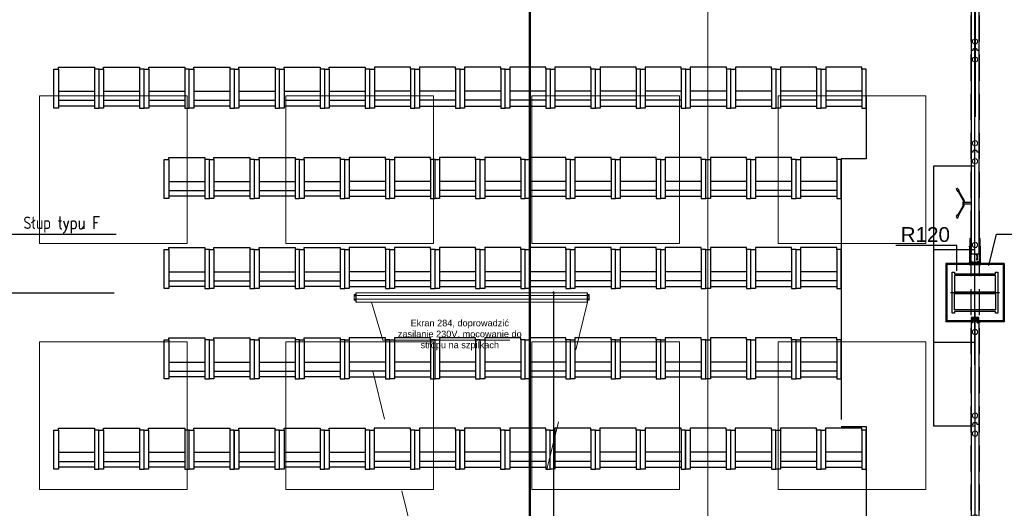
# Model space of a CAD drawing. Header units: centimetres. Extents: x -228435 to 111511, y -89367 to 428125.
# Tile 18 of 219: x -46181 to -34183, y 26372 to 32327. Entities that reach past the tile are written whole.
import ezdxf

# ---------------------------------------------------------------- set-up
doc = ezdxf.new("R2010")
doc.units = ezdxf.units.CM
doc.header["$LTSCALE"] = 50
doc.header["$PDMODE"] = 35
doc.header["$PDSIZE"] = 0.1
for name, pattern in [('0_II 10 sal$0$HIDDEN', [9.525, 6.35, -3.175]), ('DASHDOT', [25.4, 12.7, -6.35, 0, -6.35]), ('DASHDOT2', [12.7, 6.35, -3.175, 0, -3.175]), ('DIN_STRICHPUNKT', [10.7, 5, -2.5, 0.7, -2.5]), ('HIDDEN2', [4.7625, 3.175, -1.5875]), ('HIDDENX2', [19.05, 12.7, -6.35]), ('Kondygnacja -1$0$ACAD_ISO03W100', [30, 12, -18])]:
    doc.linetypes.add(name, pattern=pattern)
doc.layers.get('0').update_dxf_attribs({"color": 8})
doc.layers.get('DEFPOINTS').update_dxf_attribs({"color": 8})
for name, color, linetype in [('0_II 10 sal$0$ARCH_SIEDZENIA', 8, 'Continuous'), ('0_II 10 sal$0$ARCH_WYPOSAŻENIE_INNE', 8, 'Continuous'), ('0_II 10 sal$0$ARCH_ŚCIANY_PRZESUWNE', 8, 'Continuous'), ('3', 8, 'Continuous'), ('ACHSEN', 8, 'DIN_STRICHPUNKT'), ('ARCH_GK', 8, 'Continuous'), ('ARCH_INFO_KŁADY ŚCIAN', 8, 'HIDDEN2'), ('ARCH_INFO_ODPORNOŚĆ OGNIOWA', 8, 'Continuous'), ('ARCH_INFO_OPISY', 8, 'Continuous'), ('ARCH_INFO_OSIE_IST', 8, 'DASHDOT2'), ('ARCH_SZYNY', 8, 'Continuous'), ('HUFCOR', 8, 'Continuous'), ('Kondygnacja +0$0$ARCH_GK', 8, 'Continuous'), ('Kondygnacja +0$0$ARCH_INFO_ODPORNOŚĆ OGNIOWA', 8, 'Continuous'), ('Kondygnacja +0$0$ARCH_STAL_IST', 8, 'Continuous'), ('Kondygnacja +0$0$ARCH_ŚCIANY_PRZESUWNE', 8, 'Continuous'), ('KÖRPERKANTE', 8, 'Continuous'), ('Osie rzutów$0$ARCH_INFO_OSIE_OPISY_IST', 8, 'Continuous'), ('PANELE', 8, 'Continuous'), ('SCHRAFFUR', 8, 'Continuous'), ('tabela', 8, 'Continuous'), ('VOLL', 8, 'Continuous')]:
    doc.layers.add(name, color=color, linetype=linetype)
for name, color, linetype, lineweight in [('2', 8, 'Continuous', 0), ('ARCH_LINIE PRZEKROJOWE', 8, 'Continuous', 25), ('ARCH_SUFITY_PODWIESZANE', 8, 'HIDDENX2', 9), ('SYSTEMY AV', 8, 'Continuous', 13), ('Wymiary', 8, 'Continuous', 15)]:
    doc.layers.add(name, color=color, linetype=linetype, lineweight=lineweight)
doc.layers.get('HUFCOR').off()
doc.styles.add('-1 sale konferencyjne$0$Arial', font='ARIAL.TTF')
doc.styles.add('Arial', font='ARIAL.TTF')
doc.styles.add('Kondygnacja +0$0$Arial', font='ARIAL.TTF')
doc.styles.add('Kondygnacja +0$0$Standard', font='txt')
doc.styles.add('Romans', font='Romans.shx')
doc.styles.add('ROMANS-50-CM', font='romans.shx', dxfattribs={"width": 0.8, "height": 10})
doc.linetypes.add('SZYNA_LINE', pattern='A,12.7,-7.75,["SZYNA",Standard,S=2.54,R=0,X=-5.95,Y=-1.27],-7.75', length=28.2)
doc.dimstyles.new('ISO-25', dxfattribs={"dimtxt": 2.5, "dimasz": 2.5, "dimexe": 1.25, "dimexo": 0.625, "dimtad": 1, "dimtxsty": 'Standard', "dimcen": 2.5, "dimadec": 0, "dimazin": 0, "dimtfac": 1, "dimtmove": 0, "dimatfit": 3, "dimfxl": 0, "dimarcsym": 0})
doc.dimstyles.new('Kondygnacja +0$0$ISO-25', dxfattribs={"dimtxt": 2.5, "dimasz": 2.5, "dimexe": 1.25, "dimexo": 0.625, "dimtad": 1, "dimtxsty": 'Kondygnacja +0$0$Standard', "dimcen": 2.5, "dimadec": 0, "dimazin": 0, "dimtfac": 1, "dimtmove": 0, "dimatfit": 3, "dimfxl": 0, "dimarcsym": 0})
doc.dimstyles.new('Wymiary 1-200', dxfattribs={"dimtxt": 22, "dimasz": 20, "dimexe": 10, "dimexo": 0, "dimgap": 8, "dimtad": 1, "dimrnd": 0.5, "dimzin": 12, "dimdsep": 46, "dimtxsty": 'Romans', "dimblk": 'OBLIQUE', "dimcen": 0.5, "dimdle": 15, "dimclrt": 55, "dimazin": 0, "dimtfac": 1, "dimtmove": 1, "dimatfit": 3, "dimfxl": 0, "dimtolj": 1, "dimtzin": 0, "dimarcsym": 0})

# ---------------------------------------------------------------- blocks, each defined once
blk = doc.blocks.new('Linie przekrojowe')
at = {"layer": 'ARCH_LINIE PRZEKROJOWE', "linetype": 'DASHDOT', "ltscale": 5, "const_width": 3, "flags": 128}
blk.add_lwpolyline([(8110, 12660), (8110, 5500), (8760, 5500), (8760, 5178.6)], dxfattribs=at)
blk = doc.blocks.new('SU Lampy kwadratowe +0')
at = {"layer": 'ARCH_SUFITY_PODWIESZANE', "ltscale": 2.5}
for points in [[(7520, 7640), (7700, 7640), (7700, 7460), (7520, 7460)], [(7820, 7640), (8000, 7640), (8000, 7460), (7820, 7460)], [(8120, 7640), (8300, 7640), (8300, 7460), (8120, 7460)], [(8420, 7640), (8600, 7640), (8600, 7460), (8420, 7460)], [(7520, 7340), (7700, 7340), (7700, 7160), (7520, 7160)], [(7820, 7340), (8000, 7340), (8000, 7160), (7820, 7160)], [(8120, 7340), (8300, 7340), (8300, 7160), (8120, 7160)], [(8420, 7340), (8600, 7340), (8600, 7160), (8420, 7160)]]:
    blk.add_lwpolyline(points, close=True, dxfattribs=at)
blk = doc.blocks.new('Linie kładów 0')
at = {"layer": 'ARCH_INFO_KŁADY ŚCIAN', "ltscale": 10, "const_width": 1}
blk.add_lwpolyline([(8334.5, 5618.7), (8334.5, 11674.1)], dxfattribs=at)
blk = doc.blocks.new('Kondygnacja +0$0$_Dot')
at = {"color": 0, "linetype": 'ByBlock', "lineweight": -2}
blk.add_line((-0.5, 0), (-1, 0), dxfattribs=at)
at = {"color": 0, "linetype": 'ByBlock', "const_width": 0.5}
blk.add_lwpolyline([(-0.25, 0, 1), (0.25, 0, 1)], format="xyb", close=True, dxfattribs=at)
blk = doc.blocks.new('A$C50B549AF')
at = {"layer": 'ARCH_SZYNY', "linetype": 'SZYNA_LINE', "ltscale": 2.5}
for p, q in [((2411.5, 2435.9, 630), (2411.5, 3577.4, 630)), ((2411.5, 2554.6, 630), (2360.8, 2554.6, 888.8)), ((2360.8, 2554.6, 888.8), (2360.8, 2237.6, 888.8)), ((2411.5, 2452.6, 630), (2360.8, 2452.6, 888.8)), ((2411.5, 2377.4, 630), (2411.5, 1235.9, 630)), ((2411.5, 2339.6, 630), (2360.8, 2339.6, 888.8)), ((2411.5, 2237.6, 630), (2360.8, 2237.6, 888.8))]:
    blk.add_line(p, q, dxfattribs=at)
blk = doc.blocks.new('*U520')
at = {"layer": 'PANELE'}
for points in [[(0, 0), (0, -21), (-14, -21)], [(0, 0), (1240, 0)], [(1240, 0), (1240, -21), (1226, -21)], [(-14, -76), (0, -76), (0, -97)], [(0, -97), (1240, -97)], [(1226, -76), (1240, -76), (1240, -97)]]:
    blk.add_lwpolyline(points, dxfattribs=at)
for centre in [(24, -48), (1264, -48)]:
    blk.add_arc(centre, 46.5, 143.7563, 216.2437, dxfattribs=at)
at = {"layer": 'Wymiary'}
for centre in [(110, -48), (1130, -48)]:
    blk.add_circle(centre, 32, dxfattribs=at)
blk = doc.blocks.new('BEDIENHEBEL')
at = {"layer": 'KÖRPERKANTE'}
for p, q in [((-10, -85), (-10, 0)), ((-10, 0), (10, 0)), ((10, -85), (10, 0)), ((-145, -149), (-38, -87)), ((-140, -158), (-33, -96)), ((-31, -85), (-10, -85)), ((-31, -95), (-10, -95)), ((-10, -95), (-10, -100)), ((-10, -100), (10, -100)), ((31, -85), (10, -85)), ((31, -95), (10, -95)), ((10, -95), (10, -100)), ((140, -158), (33, -96)), ((145, -149), (38, -87)), ((-173, -156), (-148, -147)), ((-160, -178), (-140, -161)), ((-139, -159), (-146, -147)), ((139, -159), (146, -147)), ((160, -178), (140, -161)), ((173, -156), (148, -147))]:
    blk.add_line(p, q, dxfattribs=at)
for centre, radius, start, end in [((-31, -100), 15, 90, 120), ((-31, -100), 5, 90, 120), ((-15, -90), 7.25, 316.3972, 43.6028), ((15, -90), 7.25, 136.3972, 223.6028), ((31, -100), 15, 60, 90), ((31, -100), 5, 60, 90), ((-167, -167), 12.5, 120, 300), ((-147, -148), 1, 30, 120), ((-140, -160), 1, 300, 30), ((140, -160), 1, 150, 240), ((147, -148), 1, 60, 150), ((167, -167), 12.5, 240, 60)]:
    blk.add_arc(centre, radius, start, end, dxfattribs=at)
blk = doc.blocks.new('*U522')
at = {"layer": 'PANELE'}
for points in [[(0, 0), (0, -21), (-14, -21)], [(0, 0), (1240, 0)], [(1050, -97), (1050, -112), (1240, -112), (1240, 15), (1050, 15), (1050, 0)], [(-14, -76), (0, -76), (0, -97)], [(0, -97), (1240, -97)]]:
    blk.add_lwpolyline(points, dxfattribs=at)
blk.add_arc((24, -48), 46.5, 143.7563, 216.2437, dxfattribs=at)
at = {"layer": 'Wymiary'}
for centre in [(110, -48), (1130, -48)]:
    blk.add_circle(centre, 32, dxfattribs=at)
at = {"layer": 'PANELE'}
blk.add_blockref('BEDIENHEBEL', (620, -97), dxfattribs=at)
blk = doc.blocks.new('SE2')
at = {"linetype": 'Continuous', "ltscale": 25.4}
for p, q in [((-906, 1326), (-906, 1248)), ((-906, 1248), (-906, 1248)), ((-885, 1332), (-900, 1332)), ((-900, 1242), (-885, 1242)), ((-900, 1242), (-885, 1242)), ((-900, 1242), (-900, 1242)), ((-897, 1321), (-897, 1313)), ((-897, 1261), (-897, 1253)), ((-890, 1313), (-890, 1321)), ((-890, 1253), (-890, 1261)), ((-885, 1242), (-885, 1332)), ((-882, 1242), (-882, 1242)), ((-882, 1242), (-880, 1242)), ((-882, 1242), (-880, 1242)), ((-880, 1360), (-880, 1332)), ((-878, 1360), (-880, 1360)), ((-880, 1332), (-880, 1242)), ((-878, 1316), (-880, 1316)), ((-878, 1259), (-880, 1259)), ((-880, 1242), (-880, 1215)), ((-880, 1215), (-878, 1215)), ((-878, 1316), (-878, 1360)), ((2678, 1360), (-878, 1360)), ((-878, 1316), (-878, 1360)), ((-878, 1285), (-878, 1316)), ((2678, 1316), (-878, 1316)), ((-878, 1259), (-878, 1285)), ((2678, 1259), (-878, 1259)), ((-878, 1215), (-878, 1259)), ((-878, 1215), (2678, 1215)), ((2678, 1316), (2678, 1360)), ((2678, 1360), (2678, 1316)), ((2680, 1360), (2678, 1360)), ((2678, 1285), (2678, 1316)), ((2680, 1316), (2678, 1316)), ((2678, 1285), (2678, 1259)), ((2678, 1259), (2678, 1215)), ((2680, 1259), (2678, 1259)), ((2678, 1215), (2680, 1215)), ((2680, 1332), (2680, 1360)), ((2680, 1242), (2680, 1332)), ((2680, 1215), (2680, 1242)), ((2682, 1242), (2680, 1242)), ((2680, 1242), (2682, 1242)), ((2682, 1242), (2682, 1242)), ((2685, 1332), (2685, 1242)), ((2700, 1332), (2685, 1332)), ((2685, 1242), (2700, 1242)), ((2685, 1242), (2700, 1242)), ((2698, 1321), (2690, 1321)), ((2690, 1321), (2690, 1321)), ((2698, 1321), (2690, 1321)), ((2690, 1314), (2698, 1314)), ((2698, 1261), (2690, 1261)), ((2690, 1261), (2690, 1261)), ((2698, 1261), (2690, 1261)), ((2690, 1254), (2698, 1254)), ((2698, 1321), (2698, 1321)), ((2698, 1261), (2698, 1261)), ((2700, 1242), (2700, 1242)), ((2706, 1248), (2706, 1326)), ((2706, 1248), (2706, 1248))]:
    blk.add_line(p, q, dxfattribs=at)
for centre, radius, start, end in [((-900, 1326), 6, 90, 180), ((-900, 1248), 6, 180, 270), ((-900, 1248), 6, 180, 270), ((-894, 1321), 3.5, 0, 180), ((-894, 1321), 3.5, 0, 180), ((-894, 1313), 3.5, 180, 360), ((-894, 1261), 3.5, 0, 180), ((-894, 1261), 3.5, 0, 180), ((-894, 1253), 3.5, 180, 360), ((2690, 1317), 3.5, 90, 180), ((2690, 1317), 3.5, 90, 270), ((2690, 1257), 3.5, 90, 180), ((2690, 1257), 3.5, 90, 270), ((2698, 1317), 3.5, 0, 90), ((2698, 1317), 3.5, 270, 90), ((2698, 1257), 3.5, 0, 90), ((2698, 1257), 3.5, 270, 90), ((2700, 1326), 6, 0, 90), ((2700, 1248), 6, 270, 360), ((2700, 1248), 6, 270, 360)]:
    blk.add_arc(centre, radius, start, end, dxfattribs=at)
for centre, major_axis, start_param, end_param in [((-885, 1332), (-5, 0), 3.141593, 4.712389), ((-885, 1242), (5, 0), 0, 1.570796), ((-885, 1242), (3, 0), 0, 1.570796), ((2685, 1332), (-5, 0), 4.712389, 6.283185), ((2685, 1242), (5, 0), 1.570796, 3.141593), ((2685, 1242), (3, 0), 1.570796, 3.141593)]:
    blk.add_ellipse(centre, major_axis=major_axis, ratio=0.000014, start_param=start_param, end_param=end_param, dxfattribs=at)
blk = doc.blocks.new('0_II 10 sal$0$Miejsce_siedzące_2d')
at = {"color": 0, "linetype": 'ByBlock', "lineweight": -2}
for p, q in [((-26.4, 27.1), (26.4, 27.1)), ((-26.4, 12.5), (26.4, 12.5))]:
    blk.add_line(p, q, dxfattribs=at)
for points in [[(-26.4, 62.7), (-26.4, 0), (-33, 0), (-33, 62.7), (-26.4, 62.7), (-26.4, 66), (26.4, 66), (26.4, 62.7), (26.4, 0), (33, 0), (33, 62.7), (26.4, 62.7)], [(26.4, 3.3), (-26.4, 3.3)]]:
    blk.add_lwpolyline(points, dxfattribs=at)
blk = doc.blocks.new('VERT-NEU')
at = {"layer": 'KÖRPERKANTE'}
for p, q in [((-25, 48), (-36, 48)), ((-36, 48), (-36, 46)), ((-34, 46), (-36, 46)), ((-36, 31), (-34, 31)), ((-36, 29), (-36, 31)), ((-21, 29), (-36, 29)), ((-34, 31), (-34, 46)), ((-30, 46), (-30, 33)), ((-25, 46), (-30, 46)), ((-30, 33), (-6, 33)), ((-23, 47), (-23, 47)), ((-13, 21), (-21, 29)), ((-14, 25), (-11, 22)), ((-9, 29), (-13, 29)), ((-11, 21), (-11, 21)), ((-8, 19), (-8, 28)), ((0, 26), (-6, 33)), ((-6, 19), (-6, 26)), ((-5, 26), (-3, 24)), ((-3, 24), (-3, 0)), ((-3, -24), (-3, 0)), ((7, 26), (0, 26)), ((0, 23), (0, 0)), ((0, 23), (5, 23)), ((0, -23), (0, 0)), ((5, 21), (5, 23)), ((8, 21), (5, 21)), ((8, 25), (8, 21)), ((-21, -29), (-36, -29)), ((-36, -29), (-36, -31)), ((-36, -31), (-34, -31)), ((-36, -46), (-36, -48)), ((-34, -46), (-36, -46)), ((-25, -48), (-36, -48)), ((-34, -31), (-34, -46)), ((-30, -33), (-6, -33)), ((-30, -46), (-30, -33)), ((-25, -46), (-30, -46)), ((-23, -47), (-23, -47)), ((-13, -21), (-21, -29)), ((-14, -25), (-11, -22)), ((-9, -29), (-13, -29)), ((-8, -19), (-8, -28)), ((-6, -19), (-6, -26)), ((-6, -33), (0, -26)), ((-5, -26), (-3, -24)), ((0, -23), (5, -23)), ((7, -26), (0, -26)), ((8, -21), (5, -21)), ((5, -21), (5, -23)), ((8, -25), (8, -21))]:
    blk.add_line(p, q, dxfattribs=at)
at = {"layer": 'KÖRPERKANTE', "linetype": 'ByBlock'}
for p, q in [((2, -23), (3, -23)), ((2, -26), (3, -26))]:
    blk.add_line(p, q, dxfattribs=at)
at = {"layer": 'KÖRPERKANTE'}
for centre, radius, start, end in [((-25, 47), 1.2, 360, 90), ((-25, 47), 1.2, 270, 360), ((-13, 27), 2, 90, 225), ((-12, 22), 1.12, 225, 315), ((-12, 22), 1.12, 315, 45), ((-9, 28), 0.5, 360, 90), ((-7, 19), 1, 180, 360), ((-6, 26), 0.5, 45, 180), ((7, 25), 0.762, 0, 90), ((-25, -47), 1.2, 0, 90), ((-25, -47), 1.2, 270, 0), ((-13, -27), 2, 135, 270), ((-12, -22), 1.12, 45, 135), ((-12, -22), 1.12, 315, 45), ((-9, -28), 0.5, 270, 0), ((-7, -19), 1, 0, 180), ((-6, -26), 0.5, 180, 315), ((7, -25), 0.762, 270, 0)]:
    blk.add_arc(centre, radius, start, end, dxfattribs=at)
blk = doc.blocks.new('hufcor detal 1')
at = {"layer": 'VOLL'}
h = blk.add_hatch(color=256, dxfattribs=at)
h.paths.add_polyline_path([(-5.8, -6.1), (-5.8, -3.2, 0.427595), (-6.4, -2.6, 0.427595), (-7, -3.2), (-7, -6.4), (-5.5, -10.4, -0.519458), (-5.6, -10.6), (-6.5, -10.6, 0.414214), (-7, -11.1), (-7, -16.5), (-5.9, -16.5), (-5.9, -11.5), (-4.7, -11.5), (-4.7, -12.6), (-4.1, -12.6), (-4.1, -10.9)])
h.paths.add_polyline_path([(-5.9, -16.5), (-7, -16.5), (-7, -21.9, 0.414214), (-6.5, -22.4), (-5.6, -22.4, -0.519458), (-5.5, -22.6), (-7, -26.6), (-7, -29.8, 0.427595), (-6.4, -30.4, 0.427595), (-5.8, -29.8), (-5.8, -26.9), (-4.1, -22.1), (-4.1, -20.4), (-4.7, -20.4), (-4.7, -21.5), (-5.9, -21.5)])
at = {"layer": 'ACHSEN', "ltscale": 5}
blk.add_line((261.6, -16.5), (-60.4, -16.5), dxfattribs=at)
at = {"layer": 'ARCH_GK', "linetype": 'Continuous', "lineweight": -3}
blk.add_line((0, 0), (-6.2, 0), dxfattribs=at)
for points in [[(-10, 0), (0, 0)], [(-6.2, 17.9), (-3.7, 17.9), (-3.3, 19.6), (-3.1, 17.9)], [(-6.2, 0), (-6.2, 17.9)], [(0, 17.9), (-2.5, 17.9), (-2.8, 16.1), (-3.1, 17.9)], [(0, 0), (0, 17.9)], [(-6.2, -33), (-6.2, -50.9)], [(-6.2, -50.9), (-3.7, -50.9), (-3.3, -52.6), (-3.1, -50.9)], [(0, -50.9), (-2.5, -50.9), (-2.8, -49.1), (-3.1, -50.9)], [(0, -33), (0, -50.9)]]:
    blk.add_lwpolyline(points, dxfattribs=at)
at = {"layer": 'KÖRPERKANTE'}
for p, q in [((-7, -3.2), (-7, -6.4)), ((-5.5, -10.4), (-7, -6.4)), ((-7, -11.1), (-7, -21.9)), ((-7, -26.6), (-5.5, -22.6)), ((-7, -29.8), (-7, -26.6)), ((-6.5, -10.6), (-5.6, -10.6)), ((-6.5, -22.4), (-5.6, -22.4)), ((-6.4, -2.6), (-6.4, -2.6)), ((-6.4, -30.4), (-6.4, -30.4)), ((-5.9, -11.5), (-5.9, -21.5)), ((-4.7, -11.5), (-5.9, -11.5)), ((-5.9, -21.5), (-4.7, -21.5)), ((-5.8, -3.2), (-5.8, -6.1)), ((-5.8, -6.1), (-4.1, -10.9)), ((-4.1, -22.1), (-5.8, -26.9)), ((-5.8, -29.8), (-5.8, -26.9)), ((-4.7, -12.6), (-4.7, -11.5)), ((-4.1, -12.6), (-4.7, -12.6)), ((-4.1, -20.4), (-4.7, -20.4)), ((-4.7, -21.5), (-4.7, -20.4)), ((-4.1, -12.6), (-4.1, -10.9)), ((-4.1, -22.1), (-4.1, -20.4))]:
    blk.add_line(p, q, dxfattribs=at)
for centre, radius, start, end in [((-6.4, -3.2), 0.55, 90, 180), ((-6.5, -11.1), 0.55, 90, 180), ((-6.5, -21.9), 0.55, 180, 270), ((-6.4, -29.8), 0.55, 180, 270), ((-6.4, -3.2), 0.55, 0, 90), ((-6.4, -29.8), 0.55, 270, 0), ((-5.6, -10.5), 0.1, 270, 19.8), ((-5.6, -22.5), 0.1, 340.2, 90)]:
    blk.add_arc(centre, radius, start, end, dxfattribs=at)
at = {"layer": 'VOLL'}
for p, q in [((3.9, 6.5), (3.9, 0.5)), ((3.9, -39.5), (3.9, -33.5))]:
    blk.add_line(p, q, dxfattribs=at)
at = {"layer": 'VOLL', "xscale": -0.5, "yscale": 0.5000000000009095, "zscale": 0.5000000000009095}
blk.add_blockref('VERT-NEU', (-11.2, -16.5), dxfattribs=at)
blk = doc.blocks.new('CLOSURE')
at = {"color": 7, "linetype": 'Continuous'}
for p, q in [((-2, 0), (-9, 0)), ((-2, 0), (-2, -1)), ((-10, -1), (-10, -2)), ((-10, -34), (-10, -40)), ((-9, -3), (-8, -3)), ((-8, -33), (-9, -33)), ((-9, -41), (-3, -41)), ((-8, -7), (-8, -7)), ((-8, -30), (-8, -30)), ((-8, -39), (-8, -36)), ((-8, -36), (177, -36)), ((-3, -39), (-8, -39)), ((-2, -1), (-2, -2)), ((-2, -12), (-2, -17)), ((-2, -17), (-1, -18)), ((-1, -18), (-2, -19)), ((-2, -19), (-2, -24)), ((-2, -40), (-2, -40)), ((-1, -3), (0, -3)), ((0, -29), (0, -3)), ((0, -34), (0, -32)), ((150, -34), (0, -34)), ((5, -30), (1, -30)), ((1, -31), (5, -31)), ((6, -31), (6, -31)), ((146, -30), (146, -31)), ((153, -30), (147, -30)), ((147, -31), (151, -31)), ((153, -31), (153, -30)), ((156, -30), (156, -31)), ((163, -34), (159, -34)), ((166, -31), (166, -30)), ((168, -30), (168, -31)), ((179, -34), (172, -34)), ((172, -40), (172, -40)), ((177, -39), (173, -39)), ((173, -41), (179, -41)), ((177, -36), (177, -39)), ((180, -40), (180, -35))]:
    blk.add_line(p, q, dxfattribs=at)
for centre, radius, start, end in [((-9, -1), 1.2, 90, 180), ((-9, -2), 1, 180, 270), ((-9, -34), 1, 90, 180), ((-9, -40), 1, 180, 270), ((-8, -8), 1, 90, 217.5752), ((-5, -5), 5.01, 217.5752, 275.7303), ((-5, -31), 5.01, 84.2699, 140.5242), ((-8, -29), 1, 140.5242, 270), ((-8, -2), 1, 270, 314.9442), ((-8, -8), 1, 40.708, 90), ((-8, -29), 1, 270, 317.1564), ((-8, -34), 1, 42.8436, 90), ((-5, -5), 2.75, 220.708, 134.9442), ((-5, -31), 2.75, 222.8436, 137.1564), ((-4, -12), 2, 0, 95.7303), ((-4, -24), 2, 264.2699, 0), ((-3, -40), 1, 0, 90), ((-3, -40), 1, 270, 0), ((-1, -2), 1, 180, 270), ((1, -29), 1, 180, 270), ((1, -32), 1, 90, 180), ((5, -31), 0.5, 0, 90), ((5, -31), 0.5, 270, 0), ((147, -30), 0.5, 90, 180), ((147, -31), 0.5, 180, 270), ((150, -33), 1, 270, 3.2641), ((151, -32), 0.5, 341.3143, 90), ((155, -33), 3.4, 161.3143, 183.2641), ((153, -30), 0.5, 0, 90), ((152, -31), 1, 323.1301, 0), ((155, -33), 1.75, 143.1301, 36.8699), ((156, -30), 0.5, 54.1117, 180), ((157, -31), 1, 180, 216.8699), ((155, -33), 3.4, 356.7359, 54.1117), ((159, -33), 1, 176.7359, 270), ((163, -33), 1, 270, 3.2641), ((167, -33), 3.4, 125.8883, 183.2641), ((165, -30), 0.5, 0, 125.8883), ((167, -33), 1.75, 143.1301, 36.8699), ((165, -31), 1, 323.1301, 0), ((169, -30), 0.5, 54.1117, 180), ((169, -31), 1, 180, 216.8699), ((167, -33), 3.4, 356.7359, 54.1117), ((172, -33), 1, 176.7359, 270), ((173, -40), 1, 90, 180), ((173, -40), 1, 180, 270), ((179, -35), 1, 0, 90), ((179, -40), 1, 270, 0)]:
    blk.add_arc(centre, radius, start, end, dxfattribs=at)
blk = doc.blocks.new('hufcor detal 2')
at = {"layer": 'SCHRAFFUR'}
h = blk.add_hatch(dxfattribs=at)
h.set_pattern_fill('ANSI34', color=256, scale=10, style=0)
h.set_pattern_definition([(45, (-9731.639, 331.908), (-5.303301, 5.303301), []), (45, (-9729.871, 331.908), (-5.303301, 5.303301), []), (45, (-9728.1034, 331.908), (-5.303301, 5.303301), []), (45, (-9726.3356, 331.908), (-5.303301, 5.303301), [])])
h.paths.add_polyline_path([(-4.1, 11.6), (-8.1, 11.6), (-8.1, 0.6), (-4.1, 0.6)])
h.paths.add_polyline_path([(-4.1, 0.6), (-8.1, 0.6), (-8.1, -10.4), (-4.1, -10.4)])
at = {"layer": 'VOLL'}
for points in [[(-5.3, 30), (-97.9, 30), (-97.9, 31.2), (-5.3, 31.2)], [(-5.3, -29.9), (-5.3, -28.7), (-97.9, -28.7), (-97.9, -29.9)]]:
    blk.add_hatch(color=256, dxfattribs=at).paths.add_polyline_path(points)
at = {"layer": '2'}
for p, q in [((-96.6, 25.3), (-96.6, 25.2)), ((-93.3, 27.5), (-93.5, 26.6)), ((-92.7, 27.4), (-93, 26.3)), ((-86.8, 27.4), (-86.5, 26.3)), ((-86.2, 27.5), (-86, 26.6)), ((-82.9, 25.3), (-82.9, 25.2))]:
    blk.add_line(p, q, dxfattribs=at)
for centre, radius, start, end in [((-96.5, 25.2), 0.15, 81.6479, 164.0608), ((-96.5, 25.2), 0.15, 164.0608, 254.4521), ((-95.7, 27.8), 2.49, 252.0018, 332.2702), ((-95.4, 27.5), 2.67, 245.6965, 334.3626), ((-92.9, 28.1), 0.8, 285.0434, 236.2841), ((-86.6, 28.1), 0.8, 303.7159, 254.9566), ((-84.1, 27.5), 2.67, 205.6374, 294.3035), ((-83.8, 27.8), 2.49, 207.7298, 287.9982), ((-83, 25.2), 0.15, 15.9392, 98.3521), ((-83, 25.2), 0.15, 285.5479, 15.9392)]:
    blk.add_arc(centre, radius, start, end, dxfattribs=at)
at = {"layer": '3'}
for centre, radius, start, end in [((-11.1, -0.1), 11.1, 308.9452, 51.0548), ((-11, -0.1), 10.6, 310.6017, 49.3983)]:
    blk.add_arc(centre, radius, start, end, dxfattribs=at)
at = {"layer": 'ACHSEN', "ltscale": 5}
blk.add_line((53.1, 0.6), (-268.8, 0.6), dxfattribs=at)
at = {"layer": 'ARCH_GK', "linetype": 'Continuous', "lineweight": -3}
for p, q in [((0.3, 17.1), (0.3, 35)), ((0.3, 35), (0.3, -33.7))]:
    blk.add_line(p, q, dxfattribs=at)
for points in [[(0.3, 35), (2.7, 35), (3, 36.7), (3.3, 35)], [(6.4, 35), (3.9, 35), (3.5, 33.3), (3.3, 35)], [(6.3, 17.1), (6.3, 35)], [(6.3, 35), (6.3, -33.7)], [(0.3, -33.7), (2.7, -33.7), (3, -35.5), (3.3, -33.7)], [(6.4, -33.7), (3.9, -33.7), (3.5, -32), (3.3, -33.7)]]:
    blk.add_lwpolyline(points, dxfattribs=at)
at = {"layer": 'VOLL'}
for p, q in [((-96.8, 31.2), (-6.5, 31.2)), ((-8.1, 11.6), (-8.1, -10.4)), ((-8.1, 11.6), (-4.1, 11.6)), ((-4.1, 11.6), (-4.1, -10.4)), ((-48.1, -6.8), (-53, -10.2)), ((-48.1, -13.6), (-53, -10.2)), ((-48.1, -9.2), (-48.1, -6.8)), ((-48.1, -9.2), (-23.8, -9.2)), ((-48.1, -11.2), (-23.8, -11.2)), ((-48.1, -11.2), (-48.1, -13.6)), ((-23.8, -6.8), (-18.8, -10.2)), ((-23.8, -9.2), (-23.8, -6.8)), ((-23.8, -13.6), (-18.8, -10.2)), ((-23.8, -11.2), (-23.8, -13.6)), ((-8.1, -10.4), (-4.1, -10.4))]:
    blk.add_line(p, q, dxfattribs=at)
for points in [[(-3, 27.1), (-5.7, 27.1, -7.740139), (-5.7, 27.7), (-3, 27.7, -0.445604), (-3, 14), (-5.7, 14, -7.740139), (-5.7, 14.6), (-3, 14.6, 0.483874)], [(-3, -25.9), (-5.7, -25.9, 7.740139), (-5.7, -26.4), (-3, -26.4, 0.445604), (-3, -12.7), (-5.7, -12.7, 7.740139), (-5.7, -13.3), (-3, -13.3, -0.406168)]]:
    blk.add_lwpolyline(points, format="xyb", close=True, dxfattribs=at)
blk.add_lwpolyline([(-97.9, -28.7), (-5.3, -28.7), (-5.3, -29.9), (-97.9, -29.9)], close=True, dxfattribs=at)
at = {"layer": 'VOLL', "xscale": 0.5, "yscale": 0.5000000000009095, "zscale": 0.5000000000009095, "rotation": 180}
blk.add_blockref('CLOSURE', (-9.3, 11.7), dxfattribs=at)
at = {"layer": 'VOLL', "xscale": -0.5, "yscale": 0.5000000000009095, "zscale": 0.5000000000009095}
blk.add_blockref('CLOSURE', (-9.3, -10.4), dxfattribs=at)
blk = doc.blocks.new('_Oblique')
at = {"color": 0, "linetype": 'ByBlock', "lineweight": -2}
blk.add_line((-0.5, -0.5), (0.5, 0.5), dxfattribs=at)
blk = doc.blocks.new('*D1207')
at = {"layer": 'DEFPOINTS', "color": 0, "lineweight": 40}
for p in [(-40370, 29000, 6300), (-39673, 29000), (-40370, 22970, 6300)]:
    blk.add_point(p, dxfattribs=at)
at = {"layer": 'SYSTEMY AV', "color": 0, "lineweight": -2}
for p, q in [((-39673, 22955), (-39673, 29015)), ((-39666, 29000), (-39663, 29000)), ((-39666, 22970), (-39663, 22970))]:
    blk.add_line(p, q, dxfattribs=at)
at = {"layer": 'SYSTEMY AV', "color": 0, "lineweight": -2, "xscale": 20, "yscale": 20, "zscale": 20}
for p, rotation in [((-39673, 29000), 90), ((-39673, 22970), 270)]:
    blk.add_blockref('_Oblique', p, dxfattribs=dict(at, rotation=rotation))
at = {"layer": 'SYSTEMY AV', "color": 55, "lineweight": 40, "insert": (-39692, 25985), "char_height": 22, "attachment_point": 5, "rotation": 90, "style": 'Romans'}
blk.add_mtext('\\A1;6030', dxfattribs=at)
blk = doc.blocks.new('Osie rzutów')
at = {"layer": 'ARCH_INFO_OSIE_IST', "ltscale": 10}
for p, q in [((8060, 12510), (8060, 4623.3)), ((8660, 12510), (8660, 4623.3)), ((8660, 7370), (8660, 7430)), ((4436, 7400), (15156.5, 7400)), ((8690, 7400), (8630, 7400))]:
    blk.add_line(p, q, dxfattribs=at)

msp = doc.modelspace()

# ---------------------------------------------------------------- linework, layer by layer
at = {"layer": '0_II 10 sal$0$ARCH_WYPOSAŻENIE_INNE', "linetype": '0_II 10 sal$0$HIDDEN', "ltscale": 10, "elevation": 7230}
msp.add_lwpolyline([(-54189.42803, 18325.58237), (-54189.42803, 36150.00781), (-48370.0026, 36150.00781), (-48370.0026, 36150.00781), (-44940.0026, 36150.00781), (-44940.0026, 36150.00781), (-36690.0026, 36150.00781), (-36690.0026, 36150.00781), (-35865.0026, 36150.00781), (-35865.57717, 30630.58237), (-36170.57717, 30630.58237), (-36170.57717, 27369.43324), (-35865.57717, 27369.43324), (-35865.57717, 18630.58237), (-36170.57717, 18630.58237), (-36170.57717, 18325.58237), (-44909.42803, 18325.58237), (-44909.42803, 18630.58237), (-48170.57717, 18630.58237), (-48170.57717, 18325.58237)], close=True, dxfattribs=at)
at = {"layer": '0_II 10 sal$0$ARCH_ŚCIANY_PRZESUWNE', "linetype": '0_II 10 sal$0$HIDDEN', "lineweight": -3, "elevation": 630}
for points in [[(-34590, 40950), (-34590, 17048.18007)], [(-34490, 40950), (-34490, 17048.18007)]]:
    msp.add_lwpolyline(points, dxfattribs=at)
at = {"layer": 'Kondygnacja +0$0$ARCH_GK', "elevation": 630}
for points in [[(-34895, 29355), (-34895, 28931.92736)], [(-34185, 29355), (-34895, 29355)], [(-34197.5, 29342.5), (-34895, 29342.5)], [(-34882.5, 29342.5), (-34882.5, 28931.92736)], [(-34197.5, 29355), (-34197.5, 28931.92736)], [(-34185, 29355), (-34185, 28931.92736)], [(-34895, 28950), (-34895, 28645)], [(-34882.5, 28950), (-34882.5, 28645)], [(-34197.5, 28950), (-34197.5, 28657.5)], [(-34185, 28950), (-34185, 28645)], [(-34590, 28645), (-34895, 28645)], [(-34590, 28657.5), (-34882.5, 28657.5)], [(-34185, 28657.5), (-34490, 28657.5)], [(-34185, 28645), (-34490, 28645)]]:
    msp.add_lwpolyline(points, dxfattribs=at)
at = {"layer": 'Kondygnacja +0$0$ARCH_STAL_IST', "elevation": 630}
for points in [[(-34260, 29250), (-34260, 28750), (-34290, 28750), (-34290, 28770), (-34790, 28770), (-34790, 28750), (-34820, 28750), (-34820, 29250), (-34790, 29250), (-34790, 29230), (-34290, 29230), (-34290, 29250)], [(-34290, 29210), (-34790, 29210), (-34790, 29010), (-34290, 29010)], [(-34790, 28990), (-34290, 28990), (-34290, 28790), (-34790, 28790)]]:
    msp.add_lwpolyline(points, close=True, dxfattribs=at)
at = {"layer": 'Kondygnacja +0$0$ARCH_ŚCIANY_PRZESUWNE', "elevation": 630}
for points in [[(-34494.5007, 28645), (-34494.5007, 28697.5), (-34585.4993, 28697.5), (-34585.4993, 28645)], [(-34507.0007, 28645), (-34507.0007, 28685), (-34572.9993, 28685), (-34572.9993, 28645)]]:
    msp.add_lwpolyline(points, dxfattribs=at)
at = {"layer": 'SYSTEMY AV', "lineweight": 40}
msp.add_line((-34540, 33574.98642, -5670), (-34540, 31142.0869, -5670), dxfattribs=at)
at = {"layer": 'SYSTEMY AV'}
for p in [(-41894.69748, 28885.11466, 630), (-40208.06454, 28422.30901, 630)]:
    msp.add_line(p, (-41757.25977, 28422.30901, 630), dxfattribs=at)
at = {"layer": 'SYSTEMY AV', "linetype": 'Kondygnacja -1$0$ACAD_ISO03W100', "elevation": 630}
msp.add_lwpolyline([(-39262.52027, 28885.11222), (-40672.82, 23087.6), (-42083.11973, 28885.11222)], dxfattribs=at)

# ---------------------------------------------------------------- block references
at = {"xscale": 10, "yscale": 10, "zscale": 10}
msp.add_blockref('Linie przekrojowe', (-121065, -45000, -5670), dxfattribs=at)
at = {"layer": '0_II 10 sal$0$ARCH_SIEDZENIA', "linetype": 'Continuous', "lineweight": -3, "yscale": 7.571168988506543, "zscale": 10}
for p, xscale in [((-45489.62645, 31250.00781, -5670), 8.328285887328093), ((-44939.62645, 31250.00781, -5670), 8.328285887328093), ((-44389.62645, 31250.00781, -5670), 8.328285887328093), ((-43839.62645, 31250.00781, -5670), 8.328285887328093), ((-43289.62645, 31250.00781, -5670), 8.328285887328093), ((-42739.62645, 31250.00781, 630), 8.328285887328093), ((-42189.62645, 31250.00781, 630), 8.328285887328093), ((-41639.62645, 31250.00781, 630), -8.328285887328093), ((-41089.62645, 31250.00781, 630), -8.328285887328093), ((-40539.62645, 31250.00781, 630), -8.328285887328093), ((-39989.62645, 31250.00781, 630), -8.328285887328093), ((-39439.62645, 31250.00781, 630), -8.328285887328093), ((-38889.62645, 31250.00781, 630), -8.328285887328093), ((-38339.62645, 31250.00781, 630), -8.328285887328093), ((-37789.62645, 31250.00781, 630), -8.328285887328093), ((-37239.62645, 31250.00781, 630), -8.328285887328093), ((-36689.62645, 31250.00781, 630), -8.328285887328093), ((-36689.62645, 31250.00781, -5670), -8.328285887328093), ((-36139.62645, 31250.00781, -5670), -8.328285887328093), ((-44145.0026, 30150.00781, -5670), 8.328285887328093), ((-43595.0026, 30150.00781, -5670), 8.328285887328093), ((-43045.0026, 30150.00781, 630), 8.328285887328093), ((-42495.0026, 30150.00781, 630), 8.328285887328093), ((-41945.0026, 30150.00781, 630), -8.328285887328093), ((-41395.0026, 30150.00781, 630), -8.328285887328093), ((-40845.0026, 30150.00781, 630), -8.328285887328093), ((-40295.0026, 30150.00781, 630), -8.328285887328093), ((-39745.0026, 30150.00781, 630), -8.328285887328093), ((-39195.0026, 30150.00781, 630), -8.328285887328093), ((-38645.0026, 30150.00781, 630), -8.328285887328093), ((-38095.0026, 30150.00781, 630), -8.328285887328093), ((-37545.0026, 30150.00781, 630), -8.328285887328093), ((-36995.0026, 30150.00781, 630), -8.328285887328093), ((-36995.0026, 30150.00781, -5670), -8.328285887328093), ((-36445.0026, 30150.00781, -5670), -8.328285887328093), ((-44145.0026, 29050.00781, -5670), 8.328285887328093), ((-43595.0026, 29050.00781, -5670), 8.328285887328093), ((-43045.0026, 29050.00781, 630), 8.328285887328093), ((-42495.0026, 29050.00781, 630), 8.328285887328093), ((-41945.0026, 29050.00781, 630), -8.328285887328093), ((-41395.0026, 29050.00781, 630), -8.328285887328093), ((-40845.0026, 29050.00781, 630), -8.328285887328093), ((-40295.0026, 29050.00781, 630), -8.328285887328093), ((-39745.0026, 29050.00781, 630), -8.328285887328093), ((-39195.0026, 29050.00781, 630), -8.328285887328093), ((-38645.0026, 29050.00781, 630), -8.328285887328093), ((-38095.0026, 29050.00781, 630), -8.328285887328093), ((-37545.0026, 29050.00781, 630), -8.328285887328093), ((-36995.0026, 29050.00781, 630), -8.328285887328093), ((-36995.0026, 29050.00781, -5670), -8.328285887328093), ((-36445.0026, 29050.00781, -5670), -8.328285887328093), ((-44145.0026, 27950.00781, -5670), 8.328285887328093), ((-43595.0026, 27950.00781, -5670), 8.328285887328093), ((-43045.0026, 27950.00781, 630), 8.328285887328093), ((-42495.0026, 27950.00781, 630), 8.328285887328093), ((-41945.0026, 27950.00781, 630), -8.328285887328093), ((-41395.0026, 27950.00781, 630), -8.328285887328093), ((-40845.0026, 27950.00781, 630), -8.328285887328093), ((-40295.0026, 27950.00781, 630), -8.328285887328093), ((-39745.0026, 27950.00781, 630), -8.328285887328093), ((-39195.0026, 27950.00781, 630), -8.328285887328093), ((-38645.0026, 27950.00781, 630), -8.328285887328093), ((-38095.0026, 27950.00781, 630), -8.328285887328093), ((-37545.0026, 27950.00781, 630), -8.328285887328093), ((-36995.0026, 27950.00781, 630), -8.328285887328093), ((-36995.0026, 27950.00781, -5670), -8.328285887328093), ((-36445.0026, 27950.00781, -5670), -8.328285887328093), ((-45490.57717, 26850.00781, -5670), 8.328285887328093), ((-44940.57717, 26850.00781, -5670), 8.328285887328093), ((-44390.57717, 26850.00781, 630), 8.328285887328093), ((-43840.57717, 26850.00781, 630), 8.328285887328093), ((-43290.57717, 26850.00781, 630), 8.328285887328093), ((-42740.57717, 26850.00781, 6930), 8.328285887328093), ((-42190.57717, 26850.00781, 6930), 8.328285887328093), ((-41640.57717, 26850.00781, 6930), -8.328285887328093), ((-41090.57717, 26850.00781, 6930), -8.328285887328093), ((-40540.57717, 26850.00781, 6930), -8.328285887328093), ((-39990.57717, 26850.00781, 6930), -8.328285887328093), ((-39440.57717, 26850.00781, 6930), -8.328285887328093), ((-38890.57717, 26850.00781, 6930), -8.328285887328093), ((-38340.57717, 26850.00781, 6930), -8.328285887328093), ((-37790.57717, 26850.00781, 6930), -8.328285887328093), ((-37240.57717, 26850.00781, 6930), -8.328285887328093), ((-36690.57717, 26850.00781, 6930), -8.328285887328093), ((-36690.57717, 26850.00781, 630), -8.328285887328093), ((-36140.57717, 26850.00781, 630), -8.328285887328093)]:
    msp.add_blockref('0_II 10 sal$0$Miejsce_siedzące_2d', p, dxfattribs=dict(at, xscale=xscale))
at = {"layer": 'ARCH_INFO_KŁADY ŚCIAN', "xscale": 10, "yscale": 10, "zscale": 10}
msp.add_blockref('Linie kładów 0', (-121140, -45000, 630), dxfattribs=at)
at = {"layer": 'ARCH_SUFITY_PODWIESZANE', "ltscale": 2.5, "xscale": 10, "yscale": 10, "zscale": 10}
msp.add_blockref('SU Lampy kwadratowe +0', (-121140, -45000, -5670), dxfattribs=at)
at = {"layer": 'HUFCOR', "xscale": 10, "yscale": 10, "zscale": 10}
msp.add_blockref('A$C50B549AF', (-58654.9183, 4996.03602, -5670), dxfattribs=at)
at = {"layer": 'Osie rzutów$0$ARCH_INFO_OSIE_OPISY_IST', "xscale": 10, "yscale": 10, "zscale": 10}
msp.add_blockref('Osie rzutów', (-121140, -45000, 630), dxfattribs=at)
at = {"layer": 'PANELE', "rotation": 270}
for name, p in [('*U520', (-34491.48706, 33192.04363, 630)), ('*U520', (-34491.48706, 31952.04363, 630)), ('*U522', (-34491.5, 30712.31737, 6930)), ('*U520', (-34491.48706, 28632.04363, 630)), ('*U520', (-34491.5, 27392.31737, 6930))]:
    msp.add_blockref(name, p, dxfattribs=at)
at = {"layer": 'SYSTEMY AV', "xscale": 0.7923032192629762, "yscale": 0.7923032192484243, "zscale": 0.7923032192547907, "rotation": 180}
msp.add_blockref('SE2', (-39959.73557, 29962.46977, 630), dxfattribs=at)
at = {"layer": 'tabela', "linetype": 'DASHDOT'}
for name, p, xscale, yscale, zscale, rotation in [('hufcor detal 2', (-34538.6514, 29355.68913, 630), -2.112530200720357, 2.112530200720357, 2.112530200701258, 90.00000001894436), ('hufcor detal 1', (-34507.0007, 28645.1, 630), 2.000000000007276, 2.000000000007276, 2, 270)]:
    msp.add_blockref(name, p, dxfattribs=dict(at, xscale=xscale, yscale=yscale, zscale=zscale, rotation=rotation))

# ---------------------------------------------------------------- texts
at = {"layer": 'ARCH_INFO_ODPORNOŚĆ OGNIOWA', "insert": (-35145.4508, 29857.76721, 630), "char_height": 180, "width": 3036.6124481, "attachment_point": 5, "style": 'Arial'}
msp.add_mtext('\\PR120', dxfattribs=at)
at = {"layer": 'ARCH_INFO_OPISY', "insert": (-46136.40618, 29927.2048, 630), "char_height": 150, "width": 6265.3267976, "attachment_point": 1, "style": 'ROMANS-50-CM'}
msp.add_mtext('Słup typu F', dxfattribs=at)
at = {"layer": 'Kondygnacja +0$0$ARCH_INFO_ODPORNOŚĆ OGNIOWA', "insert": (-35145.4508, 29857.76721, 630), "char_height": 180, "width": 3036.6124481, "attachment_point": 5, "style": 'Kondygnacja +0$0$Arial'}
msp.add_mtext('\\PR120', dxfattribs=at)
at = {"layer": 'SYSTEMY AV', "insert": (-40818.54133, 28299.55999, 630), "char_height": 200, "width": 1645.6719316, "attachment_point": 8, "style": '-1 sale konferencyjne$0$Arial'}
msp.add_mtext('\\P{\\H0.4x;Ekran 284, doprowadzić zasilanie 230V, mocowanie do stropu na szpilkach}', dxfattribs=at)

# ---------------------------------------------------------------- dimensions: what is measured, and where the dimension line sits
at = {"layer": 'SYSTEMY AV', "lineweight": 40}
dim = msp.add_linear_dim(base=(-39673.40705, 29000, -5670), p1=(-40370, 22970, 630), p2=(-40370, 29000, 630), angle=90, dimstyle='Wymiary 1-200', dxfattribs=at)
dim.commit()
dim.dimension.update_dxf_attribs({"geometry": '*D1207', "text_midpoint": (-39692.40705, 25985, -5670)})

# ---------------------------------------------------------------- leaders
at = {"layer": 'ARCH_INFO_ODPORNOŚĆ OGNIOWA'}
msp.add_leader([(-34761.34037, 29266.46832, 630), (-34761.34037, 29574.77761, 630), (-35503.71076, 29574.77761, 630)], dimstyle='ISO-25', override={"dimscale": 5, "dimasz": 2, "dimtad": 0, "dimldrblk": 'Dot'}, dxfattribs=at)
at = {"layer": 'ARCH_INFO_OPISY'}
for points in [[(-46371.06762, 29332.44569, 630), (-46276.98527, 29713.44258, 630), (-45007.41832, 29713.44258, 630)], [(-34371.06762, 29332.44569, 630), (-34276.98527, 29713.44258, 630), (-33011.37457, 29713.44258, 630)]]:
    msp.add_leader(points, dimstyle='ISO-25', override={"dimscale": 5, "dimasz": 2, "dimtad": 0, "dimldrblk": 'Dot'}, dxfattribs=at)
at = {"layer": 'Kondygnacja +0$0$ARCH_INFO_ODPORNOŚĆ OGNIOWA'}
msp.add_leader([(-34761.34037, 29266.46832, 630), (-34761.34037, 29574.77761, 630), (-35503.71076, 29574.77761, 630)], dimstyle='Kondygnacja +0$0$ISO-25', override={"dimscale": 5, "dimasz": 2, "dimtad": 0, "dimldrblk": 'Kondygnacja +0$0$_Dot'}, dxfattribs=at)

doc.saveas('drawing.dxf')
